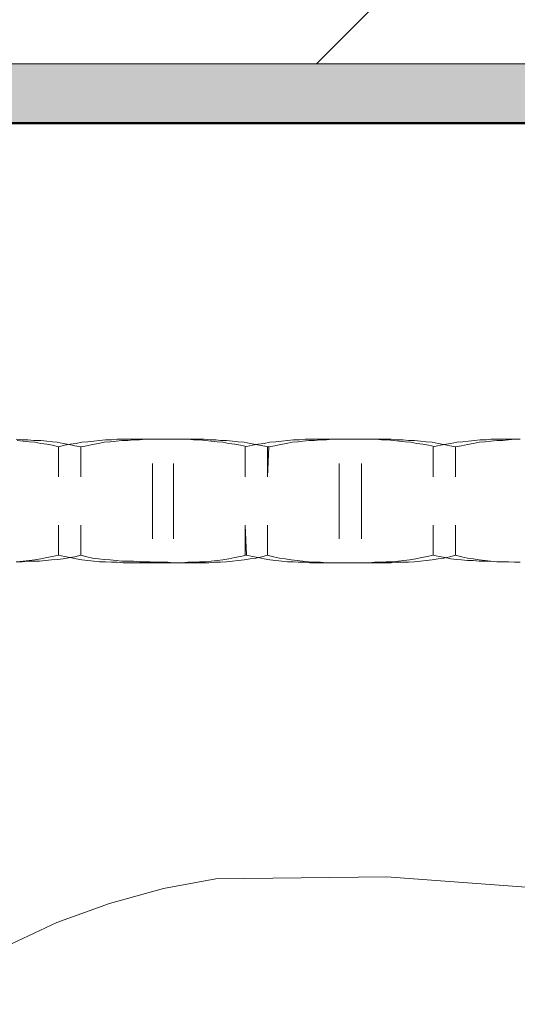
# Model space of a CAD drawing. Header units: millimetres. Extents: x -175722 to -110961, y 52375 to 104640.
# Tile 93 of 146: x -154917 to -154905, y 79753 to 79778. Entities that reach past the tile are written whole.
import ezdxf

# ---------------------------------------------------------------- set-up
doc = ezdxf.new("R2010")
doc.units = ezdxf.units.MM
for name, color, linetype, lineweight in [('A-WALL', 113, 'Continuous', 5), ('A-WALL-PATT', 111, 'Continuous', 50), ('G-IMPT', 8, 'Continuous', 5), ('I-WALL', 2, 'Continuous', 5)]:
    doc.layers.add(name, color=color, linetype=linetype, lineweight=lineweight)

# ---------------------------------------------------------------- blocks, each defined once
blk = doc.blocks.new('MISKA USTĘPOWA NPS - nowy blok1_dwg_MISKA_NP-906809-PARTER')
at = {"layer": 'G-IMPT'}
for p, q in [((2629094.96, 1571342.23), (2629093.48, 1571342.38)), ((2629094.96, 1571342.23), (2629093.48, 1571342.38)), ((2629095.26, 1571341.93), (2629093.77, 1571342.08)), ((2629095.26, 1571341.93), (2629093.77, 1571342.08)), ((2629096.45, 1571342.23), (2629094.96, 1571342.23)), ((2629096.45, 1571342.23), (2629094.96, 1571342.23)), ((2629096.75, 1571341.78), (2629095.26, 1571341.93)), ((2629096.75, 1571341.78), (2629095.26, 1571341.93)), ((2629097.94, 1571342.08), (2629096.45, 1571342.23)), ((2629097.94, 1571342.08), (2629096.45, 1571342.23)), ((2629098.24, 1571341.63), (2629096.75, 1571341.78)), ((2629098.24, 1571341.63), (2629096.75, 1571341.78)), ((2629099.73, 1571342.08), (2629097.94, 1571342.08)), ((2629099.73, 1571342.08), (2629097.94, 1571342.08)), ((2629099.73, 1571341.33), (2629098.24, 1571341.63)), ((2629099.73, 1571341.33), (2629098.24, 1571341.63)), ((2629101.22, 1571341.93), (2629099.73, 1571342.08)), ((2629101.22, 1571341.93), (2629099.73, 1571342.08)), ((2629101.22, 1571341.18), (2629099.73, 1571341.33)), ((2629101.22, 1571341.18), (2629099.73, 1571341.33)), ((2629102.7, 1571341.78), (2629101.22, 1571341.93)), ((2629102.7, 1571341.78), (2629101.22, 1571341.93)), ((2629103.89, 1571341.63), (2629102.7, 1571341.78)), ((2629103.89, 1571341.63), (2629102.7, 1571341.78)), ((2629105.38, 1571341.33), (2629103.89, 1571341.63)), ((2629105.38, 1571341.33), (2629103.89, 1571341.63)), ((2629106.87, 1571341.04), (2629105.38, 1571341.33)), ((2629106.87, 1571341.04), (2629105.38, 1571341.33)), ((2629108.66, 1571341.33), (2629107.17, 1571341.18)), ((2629108.66, 1571341.33), (2629107.17, 1571341.18)), ((2629110.15, 1571341.63), (2629108.66, 1571341.33)), ((2629110.15, 1571341.63), (2629108.66, 1571341.33)), ((2629111.63, 1571341.78), (2629110.15, 1571341.63)), ((2629111.63, 1571341.78), (2629110.15, 1571341.63)), ((2629113.12, 1571341.93), (2629111.63, 1571341.78)), ((2629113.12, 1571341.93), (2629111.63, 1571341.78)), ((2629114.31, 1571341.33), (2629112.82, 1571341.04)), ((2629114.31, 1571341.33), (2629112.82, 1571341.04)), ((2629114.61, 1571342.08), (2629113.12, 1571341.93)), ((2629114.61, 1571342.08), (2629113.12, 1571341.93)), ((2629115.8, 1571341.63), (2629114.31, 1571341.33)), ((2629115.8, 1571341.63), (2629114.31, 1571341.33)), ((2629116.1, 1571342.23), (2629114.61, 1571342.08)), ((2629116.1, 1571342.23), (2629114.61, 1571342.08)), ((2629117.29, 1571341.78), (2629115.8, 1571341.63)), ((2629117.29, 1571341.78), (2629115.8, 1571341.63)), ((2629117.59, 1571342.23), (2629116.1, 1571342.23)), ((2629117.59, 1571342.23), (2629116.1, 1571342.23)), ((2629118.78, 1571341.93), (2629117.29, 1571341.78)), ((2629118.78, 1571341.93), (2629117.29, 1571341.78)), ((2629119.08, 1571342.38), (2629117.59, 1571342.23)), ((2629119.08, 1571342.38), (2629117.59, 1571342.23)), ((2629120.27, 1571342.08), (2629118.78, 1571341.93)), ((2629120.27, 1571342.08), (2629118.78, 1571341.93)), ((2629120.56, 1571342.38), (2629119.08, 1571342.38)), ((2629120.56, 1571342.38), (2629119.08, 1571342.38)), ((2629121.75, 1571342.08), (2629120.27, 1571342.08)), ((2629121.75, 1571342.08), (2629120.27, 1571342.08)), ((2629122.05, 1571342.38), (2629120.56, 1571342.38)), ((2629122.05, 1571342.38), (2629120.56, 1571342.38)), ((2629123.24, 1571342.23), (2629121.75, 1571342.08)), ((2629123.24, 1571342.23), (2629121.75, 1571342.08)), ((2629123.54, 1571342.38), (2629122.05, 1571342.38)), ((2629123.54, 1571342.38), (2629122.05, 1571342.38)), ((2629124.73, 1571342.23), (2629123.24, 1571342.23)), ((2629124.73, 1571342.23), (2629123.24, 1571342.23)), ((2629125.03, 1571342.38), (2629123.54, 1571342.38)), ((2629125.03, 1571342.38), (2629123.54, 1571342.38)), ((2629126.22, 1571342.38), (2629124.73, 1571342.23)), ((2629126.22, 1571342.38), (2629124.73, 1571342.23)), ((2629126.81, 1571342.38), (2629125.03, 1571342.38)), ((2629126.81, 1571342.38), (2629125.03, 1571342.38)), ((2629127.71, 1571342.38), (2629126.22, 1571342.38)), ((2629127.71, 1571342.38), (2629126.22, 1571342.38)), ((2629128.3, 1571342.38), (2629126.81, 1571342.38)), ((2629128.3, 1571342.38), (2629126.81, 1571342.38)), ((2629129.2, 1571342.38), (2629127.71, 1571342.38)), ((2629129.2, 1571342.38), (2629127.71, 1571342.38)), ((2629129.79, 1571342.38), (2629128.3, 1571342.38)), ((2629129.79, 1571342.38), (2629128.3, 1571342.38)), ((2629130.68, 1571342.38), (2629129.2, 1571342.38)), ((2629130.68, 1571342.38), (2629129.2, 1571342.38)), ((2629130.98, 1571342.38), (2629129.79, 1571342.38)), ((2629130.98, 1571342.38), (2629129.79, 1571342.38)), ((2629132.17, 1571342.38), (2629130.68, 1571342.38)), ((2629132.17, 1571342.38), (2629130.68, 1571342.38)), ((2629132.47, 1571342.38), (2629130.98, 1571342.38)), ((2629132.47, 1571342.38), (2629130.98, 1571342.38)), ((2629133.66, 1571342.38), (2629132.17, 1571342.38)), ((2629133.66, 1571342.38), (2629132.17, 1571342.38)), ((2629133.96, 1571342.38), (2629132.47, 1571342.38)), ((2629133.96, 1571342.38), (2629132.47, 1571342.38)), ((2629135.15, 1571342.38), (2629133.66, 1571342.38)), ((2629135.15, 1571342.38), (2629133.66, 1571342.38)), ((2629135.45, 1571342.38), (2629133.96, 1571342.38)), ((2629135.45, 1571342.38), (2629133.96, 1571342.38)), ((2629136.64, 1571342.38), (2629135.15, 1571342.38)), ((2629136.64, 1571342.38), (2629135.15, 1571342.38)), ((2629136.93, 1571342.38), (2629135.45, 1571342.38)), ((2629136.93, 1571342.38), (2629135.45, 1571342.38)), ((2629138.12, 1571342.38), (2629136.64, 1571342.38)), ((2629138.12, 1571342.38), (2629136.64, 1571342.38)), ((2629138.42, 1571342.23), (2629136.93, 1571342.38)), ((2629138.42, 1571342.23), (2629136.93, 1571342.38)), ((2629139.61, 1571342.38), (2629138.12, 1571342.38)), ((2629139.61, 1571342.38), (2629138.12, 1571342.38)), ((2629139.91, 1571342.23), (2629138.42, 1571342.23)), ((2629139.91, 1571342.23), (2629138.42, 1571342.23)), ((2629141.1, 1571342.38), (2629139.61, 1571342.38)), ((2629141.1, 1571342.38), (2629139.61, 1571342.38)), ((2629141.4, 1571342.08), (2629139.91, 1571342.23)), ((2629141.4, 1571342.08), (2629139.91, 1571342.23)), ((2629142.59, 1571342.23), (2629141.1, 1571342.38)), ((2629142.59, 1571342.23), (2629141.1, 1571342.38)), ((2629142.89, 1571341.93), (2629141.4, 1571342.08)), ((2629142.89, 1571341.93), (2629141.4, 1571342.08)), ((2629144.08, 1571342.23), (2629142.59, 1571342.23)), ((2629144.08, 1571342.23), (2629142.59, 1571342.23)), ((2629144.38, 1571341.78), (2629142.89, 1571341.93)), ((2629144.38, 1571341.78), (2629142.89, 1571341.93)), ((2629145.27, 1571342.08), (2629144.08, 1571342.23)), ((2629145.27, 1571342.08), (2629144.08, 1571342.23)), ((2629145.86, 1571341.63), (2629144.38, 1571341.78)), ((2629145.86, 1571341.63), (2629144.38, 1571341.78)), ((2629146.76, 1571342.08), (2629145.27, 1571342.08)), ((2629146.76, 1571342.08), (2629145.27, 1571342.08)), ((2629147.35, 1571341.33), (2629145.86, 1571341.63)), ((2629147.35, 1571341.33), (2629145.86, 1571341.63)), ((2629148.25, 1571341.93), (2629146.76, 1571342.08)), ((2629148.25, 1571341.93), (2629146.76, 1571342.08)), ((2629148.84, 1571341.18), (2629147.35, 1571341.33)), ((2629148.84, 1571341.18), (2629147.35, 1571341.33)), ((2629149.73, 1571341.78), (2629148.25, 1571341.93)), ((2629149.73, 1571341.78), (2629148.25, 1571341.93)), ((2629151.22, 1571341.63), (2629149.73, 1571341.78)), ((2629151.22, 1571341.63), (2629149.73, 1571341.78)), ((2629152.71, 1571341.33), (2629151.22, 1571341.63)), ((2629152.71, 1571341.33), (2629151.22, 1571341.63)), ((2629154.2, 1571341.04), (2629152.71, 1571341.33)), ((2629154.2, 1571341.04), (2629152.71, 1571341.33)), ((2629156.28, 1571341.33), (2629154.79, 1571341.18)), ((2629156.28, 1571341.33), (2629154.79, 1571341.18)), ((2629157.77, 1571341.63), (2629156.28, 1571341.33)), ((2629157.77, 1571341.63), (2629156.28, 1571341.33)), ((2629159.26, 1571341.78), (2629157.77, 1571341.63)), ((2629159.26, 1571341.78), (2629157.77, 1571341.63)), ((2629160.75, 1571341.93), (2629159.26, 1571341.78)), ((2629160.75, 1571341.93), (2629159.26, 1571341.78)), ((2629161.94, 1571341.33), (2629160.45, 1571341.04)), ((2629161.94, 1571341.33), (2629160.45, 1571341.04)), ((2629162.24, 1571342.08), (2629160.75, 1571341.93)), ((2629162.24, 1571342.08), (2629160.75, 1571341.93)), ((2629163.43, 1571341.63), (2629161.94, 1571341.33)), ((2629163.43, 1571341.63), (2629161.94, 1571341.33)), ((2629163.72, 1571342.23), (2629162.24, 1571342.08)), ((2629163.72, 1571342.23), (2629162.24, 1571342.08)), ((2629164.91, 1571341.78), (2629163.43, 1571341.63)), ((2629164.91, 1571341.78), (2629163.43, 1571341.63)), ((2629165.21, 1571342.23), (2629163.72, 1571342.23)), ((2629165.21, 1571342.23), (2629163.72, 1571342.23)), ((2629166.1, 1571341.93), (2629164.91, 1571341.78)), ((2629166.1, 1571341.93), (2629164.91, 1571341.78)), ((2629166.7, 1571342.38), (2629165.21, 1571342.23)), ((2629166.7, 1571342.38), (2629165.21, 1571342.23)), ((2629167.59, 1571342.08), (2629166.1, 1571341.93)), ((2629167.59, 1571342.08), (2629166.1, 1571341.93)), ((2629168.19, 1571342.38), (2629166.7, 1571342.38)), ((2629168.19, 1571342.38), (2629166.7, 1571342.38)), ((2629169.08, 1571342.08), (2629167.59, 1571342.08)), ((2629169.08, 1571342.08), (2629167.59, 1571342.08)), ((2629169.68, 1571342.38), (2629168.19, 1571342.38)), ((2629169.68, 1571342.38), (2629168.19, 1571342.38)), ((2629170.57, 1571342.23), (2629169.08, 1571342.08)), ((2629170.57, 1571342.23), (2629169.08, 1571342.08)), ((2629171.16, 1571342.38), (2629169.68, 1571342.38)), ((2629171.16, 1571342.38), (2629169.68, 1571342.38)), ((2629172.06, 1571342.23), (2629170.57, 1571342.23)), ((2629172.06, 1571342.23), (2629170.57, 1571342.23)), ((2629172.65, 1571342.38), (2629171.16, 1571342.38)), ((2629172.65, 1571342.38), (2629171.16, 1571342.38)), ((2629173.55, 1571342.38), (2629172.06, 1571342.23)), ((2629173.55, 1571342.38), (2629172.06, 1571342.23)), ((2629174.14, 1571342.38), (2629172.65, 1571342.38)), ((2629174.14, 1571342.38), (2629172.65, 1571342.38)), ((2629175.03, 1571342.38), (2629173.55, 1571342.38)), ((2629175.03, 1571342.38), (2629173.55, 1571342.38)), ((2629175.63, 1571342.38), (2629174.14, 1571342.38)), ((2629175.63, 1571342.38), (2629174.14, 1571342.38)), ((2629176.52, 1571342.38), (2629175.03, 1571342.38)), ((2629176.52, 1571342.38), (2629175.03, 1571342.38)), ((2629177.12, 1571342.38), (2629175.63, 1571342.38)), ((2629177.12, 1571342.38), (2629175.63, 1571342.38)), ((2629178.01, 1571342.38), (2629176.52, 1571342.38)), ((2629178.01, 1571342.38), (2629176.52, 1571342.38)), ((2629178.61, 1571342.38), (2629177.12, 1571342.38)), ((2629178.61, 1571342.38), (2629177.12, 1571342.38)), ((2629179.5, 1571342.38), (2629178.01, 1571342.38)), ((2629179.5, 1571342.38), (2629178.01, 1571342.38)), ((2629180.09, 1571342.38), (2629178.61, 1571342.38)), ((2629180.09, 1571342.38), (2629178.61, 1571342.38)), ((2629180.99, 1571342.38), (2629179.5, 1571342.38)), ((2629180.99, 1571342.38), (2629179.5, 1571342.38)), ((2629181.58, 1571342.38), (2629180.09, 1571342.38)), ((2629181.58, 1571342.38), (2629180.09, 1571342.38)), ((2629182.48, 1571342.38), (2629180.99, 1571342.38)), ((2629182.48, 1571342.38), (2629180.99, 1571342.38)), ((2629183.07, 1571342.38), (2629181.58, 1571342.38)), ((2629183.07, 1571342.38), (2629181.58, 1571342.38)), ((2629183.96, 1571342.38), (2629182.48, 1571342.38)), ((2629183.96, 1571342.38), (2629182.48, 1571342.38)), ((2629184.56, 1571342.38), (2629183.07, 1571342.38)), ((2629184.56, 1571342.38), (2629183.07, 1571342.38)), ((2629185.45, 1571342.38), (2629183.96, 1571342.38)), ((2629185.45, 1571342.38), (2629183.96, 1571342.38)), ((2629186.05, 1571342.23), (2629184.56, 1571342.38)), ((2629186.05, 1571342.23), (2629184.56, 1571342.38)), ((2629186.94, 1571342.38), (2629185.45, 1571342.38)), ((2629186.94, 1571342.38), (2629185.45, 1571342.38)), ((2629187.54, 1571342.23), (2629186.05, 1571342.23)), ((2629187.54, 1571342.23), (2629186.05, 1571342.23)), ((2629188.43, 1571342.38), (2629186.94, 1571342.38)), ((2629188.43, 1571342.38), (2629186.94, 1571342.38)), ((2629189.02, 1571342.08), (2629187.54, 1571342.23)), ((2629189.02, 1571342.08), (2629187.54, 1571342.23)), ((2629189.92, 1571342.23), (2629188.43, 1571342.38)), ((2629189.92, 1571342.23), (2629188.43, 1571342.38)), ((2629190.51, 1571341.93), (2629189.02, 1571342.08)), ((2629190.51, 1571341.93), (2629189.02, 1571342.08)), ((2629191.41, 1571342.23), (2629189.92, 1571342.23)), ((2629191.41, 1571342.23), (2629189.92, 1571342.23)), ((2629192, 1571341.78), (2629190.51, 1571341.93)), ((2629192, 1571341.78), (2629190.51, 1571341.93)), ((2629192.89, 1571342.08), (2629191.41, 1571342.23)), ((2629192.89, 1571342.08), (2629191.41, 1571342.23)), ((2629193.49, 1571341.63), (2629192, 1571341.78)), ((2629193.49, 1571341.63), (2629192, 1571341.78)), ((2629194.38, 1571342.08), (2629192.89, 1571342.08)), ((2629194.38, 1571342.08), (2629192.89, 1571342.08)), ((2629194.98, 1571341.33), (2629193.49, 1571341.63)), ((2629194.98, 1571341.33), (2629193.49, 1571341.63)), ((2629195.87, 1571341.93), (2629194.38, 1571342.08)), ((2629195.87, 1571341.93), (2629194.38, 1571342.08)), ((2629196.47, 1571341.18), (2629194.98, 1571341.33)), ((2629196.47, 1571341.18), (2629194.98, 1571341.33)), ((2629197.36, 1571341.78), (2629195.87, 1571341.93)), ((2629197.36, 1571341.78), (2629195.87, 1571341.93)), ((2629198.85, 1571341.63), (2629197.36, 1571341.78)), ((2629198.85, 1571341.63), (2629197.36, 1571341.78)), ((2629200.34, 1571341.33), (2629198.85, 1571341.63)), ((2629200.34, 1571341.33), (2629198.85, 1571341.63)), ((2629201.82, 1571341.04), (2629200.34, 1571341.33)), ((2629201.82, 1571341.04), (2629200.34, 1571341.33)), ((2629203.61, 1571341.33), (2629202.42, 1571341.18)), ((2629203.61, 1571341.33), (2629202.42, 1571341.18)), ((2629205.1, 1571341.63), (2629203.61, 1571341.33)), ((2629205.1, 1571341.63), (2629203.61, 1571341.33)), ((2629206.59, 1571341.78), (2629205.1, 1571341.63)), ((2629206.59, 1571341.78), (2629205.1, 1571341.63)), ((2629208.07, 1571341.93), (2629206.59, 1571341.78)), ((2629208.07, 1571341.93), (2629206.59, 1571341.78)), ((2629209.26, 1571341.33), (2629207.78, 1571341.04)), ((2629209.26, 1571341.33), (2629207.78, 1571341.04)), ((2629209.56, 1571342.08), (2629208.07, 1571341.93)), ((2629209.56, 1571342.08), (2629208.07, 1571341.93)), ((2629210.75, 1571341.63), (2629209.26, 1571341.33)), ((2629210.75, 1571341.63), (2629209.26, 1571341.33)), ((2629211.05, 1571342.23), (2629209.56, 1571342.08)), ((2629211.05, 1571342.23), (2629209.56, 1571342.08)), ((2629212.24, 1571341.78), (2629210.75, 1571341.63)), ((2629212.24, 1571341.78), (2629210.75, 1571341.63)), ((2629212.54, 1571342.23), (2629211.05, 1571342.23)), ((2629212.54, 1571342.23), (2629211.05, 1571342.23)), ((2629213.73, 1571341.93), (2629212.24, 1571341.78)), ((2629213.73, 1571341.93), (2629212.24, 1571341.78)), ((2629213.73, 1571342.38), (2629212.54, 1571342.23)), ((2629213.73, 1571342.38), (2629212.54, 1571342.23)), ((2629215.22, 1571342.38), (2629213.73, 1571342.38)), ((2629215.22, 1571342.38), (2629213.73, 1571342.38)), ((2629215.22, 1571342.08), (2629213.73, 1571341.93)), ((2629215.22, 1571342.08), (2629213.73, 1571341.93)), ((2629216.71, 1571342.38), (2629215.22, 1571342.38)), ((2629216.71, 1571342.38), (2629215.22, 1571342.38)), ((2629216.71, 1571342.08), (2629215.22, 1571342.08)), ((2629216.71, 1571342.08), (2629215.22, 1571342.08)), ((2629218.19, 1571342.38), (2629216.71, 1571342.38)), ((2629218.19, 1571342.38), (2629216.71, 1571342.38)), ((2629218.19, 1571342.23), (2629216.71, 1571342.08)), ((2629218.19, 1571342.23), (2629216.71, 1571342.08)), ((2629219.68, 1571342.38), (2629218.19, 1571342.38)), ((2629219.68, 1571342.38), (2629218.19, 1571342.23)), ((2629219.68, 1571342.38), (2629218.19, 1571342.38)), ((2629219.68, 1571342.38), (2629218.19, 1571342.23)), ((2629221.17, 1571342.38), (2629219.68, 1571342.38)), ((2629221.17, 1571342.38), (2629219.68, 1571342.38)), ((2629102.7, 1571340.89), (2629101.22, 1571341.18)), ((2629102.7, 1571340.89), (2629101.22, 1571341.18)), ((2629104.19, 1571340.44), (2629102.7, 1571340.89)), ((2629104.19, 1571340.44), (2629102.7, 1571340.89)), ((2629105.68, 1571340.89), (2629104.19, 1571340.44)), ((2629105.68, 1571340.89), (2629104.19, 1571340.44)), ((2629104.19, 1571340.44), (2629104.19, 1571332.85)), ((2629104.19, 1571340.44), (2629104.19, 1571332.85)), ((2629107.17, 1571341.18), (2629105.68, 1571340.89)), ((2629107.17, 1571341.18), (2629105.68, 1571340.89)), ((2629108.36, 1571340.74), (2629106.87, 1571341.04)), ((2629108.36, 1571340.74), (2629106.87, 1571341.04)), ((2629109.85, 1571340.44), (2629108.36, 1571340.74)), ((2629109.85, 1571340.44), (2629108.36, 1571340.74)), ((2629111.34, 1571340.74), (2629109.85, 1571340.44)), ((2629111.34, 1571340.74), (2629109.85, 1571340.44)), ((2629109.85, 1571340.44), (2629109.85, 1571332.85)), ((2629109.85, 1571340.44), (2629109.85, 1571332.85)), ((2629112.82, 1571341.04), (2629111.34, 1571340.74)), ((2629112.82, 1571341.04), (2629111.34, 1571340.74)), ((2629150.33, 1571340.89), (2629148.84, 1571341.18)), ((2629150.33, 1571340.89), (2629148.84, 1571341.18)), ((2629151.82, 1571340.59), (2629150.33, 1571340.89)), ((2629151.82, 1571340.59), (2629150.33, 1571340.89)), ((2629151.52, 1571332.85), (2629151.52, 1571340.44)), ((2629151.52, 1571340.44), (2629151.52, 1571332.85)), ((2629153.31, 1571340.89), (2629151.82, 1571340.59)), ((2629153.31, 1571340.89), (2629151.82, 1571340.59)), ((2629154.79, 1571341.18), (2629153.31, 1571340.89)), ((2629154.79, 1571341.18), (2629153.31, 1571340.89)), ((2629155.98, 1571340.74), (2629154.2, 1571341.04)), ((2629155.98, 1571340.74), (2629154.2, 1571341.04)), ((2629157.47, 1571340.44), (2629155.98, 1571340.74)), ((2629157.47, 1571340.44), (2629155.98, 1571340.74)), ((2629157.47, 1571340.44), (2629157.17, 1571332.85)), ((2629157.47, 1571340.44), (2629157.17, 1571340.44)), ((2629157.17, 1571340.44), (2629157.17, 1571332.85)), ((2629157.17, 1571332.85), (2629157.17, 1571340.44)), ((2629158.96, 1571340.74), (2629157.47, 1571340.44)), ((2629158.96, 1571340.74), (2629157.47, 1571340.44)), ((2629160.45, 1571341.04), (2629158.96, 1571340.74)), ((2629160.45, 1571341.04), (2629158.96, 1571340.74)), ((2629197.95, 1571340.89), (2629196.47, 1571341.18)), ((2629197.95, 1571340.89), (2629196.47, 1571341.18)), ((2629199.44, 1571340.59), (2629197.95, 1571340.89)), ((2629199.44, 1571340.59), (2629197.95, 1571340.89)), ((2629199.14, 1571332.85), (2629199.14, 1571340.44)), ((2629199.14, 1571340.44), (2629199.14, 1571332.85)), ((2629200.93, 1571340.89), (2629199.44, 1571340.59)), ((2629200.93, 1571340.89), (2629199.44, 1571340.59)), ((2629202.42, 1571341.18), (2629200.93, 1571340.89)), ((2629202.42, 1571341.18), (2629200.93, 1571340.89)), ((2629203.31, 1571340.74), (2629201.82, 1571341.04)), ((2629203.31, 1571340.74), (2629201.82, 1571341.04)), ((2629204.8, 1571340.44), (2629203.31, 1571340.74)), ((2629204.8, 1571340.44), (2629203.31, 1571340.74)), ((2629206.29, 1571340.74), (2629204.8, 1571340.44)), ((2629206.29, 1571340.74), (2629204.8, 1571340.44)), ((2629204.8, 1571340.44), (2629204.8, 1571332.85)), ((2629204.8, 1571340.44), (2629204.8, 1571332.85)), ((2629207.78, 1571341.04), (2629206.29, 1571340.74)), ((2629207.78, 1571341.04), (2629206.29, 1571340.74)), ((2629128, 1571317.22), (2629128, 1571336.27)), ((2629128, 1571336.27), (2629128, 1571317.22)), ((2629133.36, 1571317.22), (2629133.36, 1571336.27)), ((2629133.36, 1571336.27), (2629133.36, 1571317.22)), ((2629175.33, 1571317.22), (2629175.33, 1571336.27)), ((2629175.33, 1571336.27), (2629175.33, 1571317.22)), ((2629180.99, 1571317.22), (2629180.99, 1571336.27)), ((2629180.99, 1571336.27), (2629180.99, 1571317.22)), ((2629104.19, 1571313.06), (2629104.19, 1571320.65)), ((2629104.19, 1571320.65), (2629104.19, 1571313.06)), ((2629109.85, 1571313.06), (2629109.85, 1571320.65)), ((2629109.85, 1571320.65), (2629109.85, 1571313.06)), ((2629151.82, 1571313.06), (2629151.52, 1571320.65)), ((2629151.52, 1571320.65), (2629151.52, 1571313.06)), ((2629151.82, 1571313.06), (2629151.52, 1571320.65)), ((2629157.17, 1571313.06), (2629157.17, 1571320.65)), ((2629157.17, 1571320.65), (2629157.17, 1571313.06)), ((2629199.14, 1571313.06), (2629199.14, 1571320.65)), ((2629199.14, 1571320.65), (2629199.14, 1571313.06)), ((2629204.8, 1571313.06), (2629204.8, 1571320.65)), ((2629204.8, 1571320.65), (2629204.8, 1571313.06)), ((2629094.96, 1571311.42), (2629093.48, 1571311.42)), ((2629094.96, 1571311.42), (2629093.48, 1571311.42)), ((2629095.26, 1571311.57), (2629093.77, 1571311.42)), ((2629095.26, 1571311.57), (2629093.77, 1571311.42)), ((2629096.45, 1571311.57), (2629094.96, 1571311.42)), ((2629096.45, 1571311.57), (2629094.96, 1571311.42)), ((2629096.75, 1571311.72), (2629095.26, 1571311.57)), ((2629096.75, 1571311.72), (2629095.26, 1571311.57)), ((2629097.94, 1571311.57), (2629096.45, 1571311.57)), ((2629097.94, 1571311.57), (2629096.45, 1571311.57)), ((2629098.24, 1571311.87), (2629096.75, 1571311.72)), ((2629098.24, 1571311.87), (2629096.75, 1571311.72)), ((2629099.43, 1571311.57), (2629097.94, 1571311.57)), ((2629099.43, 1571311.57), (2629097.94, 1571311.57)), ((2629099.73, 1571312.16), (2629098.24, 1571311.87)), ((2629099.73, 1571312.16), (2629098.24, 1571311.87)), ((2629100.92, 1571311.72), (2629099.43, 1571311.57)), ((2629100.92, 1571311.72), (2629099.43, 1571311.57)), ((2629101.22, 1571312.46), (2629099.73, 1571312.16)), ((2629101.22, 1571312.46), (2629099.73, 1571312.16)), ((2629102.41, 1571311.87), (2629100.92, 1571311.72)), ((2629102.41, 1571311.87), (2629100.92, 1571311.72)), ((2629102.7, 1571312.76), (2629101.22, 1571312.46)), ((2629102.7, 1571312.76), (2629101.22, 1571312.46)), ((2629103.89, 1571312.01), (2629102.41, 1571311.87)), ((2629103.89, 1571312.01), (2629102.41, 1571311.87)), ((2629104.19, 1571313.06), (2629102.7, 1571312.76)), ((2629104.19, 1571313.06), (2629102.7, 1571312.76)), ((2629105.38, 1571312.16), (2629103.89, 1571312.01)), ((2629105.38, 1571312.16), (2629103.89, 1571312.01)), ((2629105.68, 1571312.76), (2629104.19, 1571313.06)), ((2629105.68, 1571312.76), (2629104.19, 1571313.06)), ((2629107.17, 1571312.46), (2629105.38, 1571312.16)), ((2629107.17, 1571312.46), (2629105.38, 1571312.16)), ((2629107.17, 1571312.46), (2629105.68, 1571312.76)), ((2629107.17, 1571312.46), (2629105.68, 1571312.76)), ((2629107.17, 1571312.46), (2629108.36, 1571312.61)), ((2629107.17, 1571312.46), (2629108.36, 1571312.61)), ((2629108.66, 1571312.16), (2629107.17, 1571312.46)), ((2629108.66, 1571312.16), (2629107.17, 1571312.46)), ((2629109.85, 1571313.06), (2629108.36, 1571312.61)), ((2629109.85, 1571313.06), (2629108.36, 1571312.61)), ((2629110.15, 1571311.87), (2629108.66, 1571312.16)), ((2629110.15, 1571311.87), (2629108.66, 1571312.16)), ((2629111.34, 1571312.61), (2629109.85, 1571313.06)), ((2629111.34, 1571312.61), (2629109.85, 1571313.06)), ((2629111.63, 1571311.72), (2629110.15, 1571311.87)), ((2629111.63, 1571311.72), (2629110.15, 1571311.87)), ((2629112.82, 1571312.31), (2629111.34, 1571312.61)), ((2629112.82, 1571312.31), (2629111.34, 1571312.61)), ((2629113.12, 1571311.57), (2629111.63, 1571311.72)), ((2629113.12, 1571311.57), (2629111.63, 1571311.72)), ((2629114.31, 1571312.16), (2629112.82, 1571312.31)), ((2629114.31, 1571312.16), (2629112.82, 1571312.31)), ((2629114.61, 1571311.42), (2629113.12, 1571311.57)), ((2629114.61, 1571311.42), (2629113.12, 1571311.57)), ((2629115.8, 1571312.01), (2629114.31, 1571312.16)), ((2629115.8, 1571312.01), (2629114.31, 1571312.16)), ((2629116.1, 1571311.42), (2629114.61, 1571311.42)), ((2629116.1, 1571311.42), (2629114.61, 1571311.42)), ((2629117.29, 1571311.87), (2629115.8, 1571312.01)), ((2629117.29, 1571311.87), (2629115.8, 1571312.01)), ((2629117.59, 1571311.27), (2629116.1, 1571311.42)), ((2629117.59, 1571311.27), (2629116.1, 1571311.42)), ((2629118.78, 1571311.72), (2629117.29, 1571311.87)), ((2629118.78, 1571311.72), (2629117.29, 1571311.87)), ((2629120.27, 1571311.57), (2629118.78, 1571311.72)), ((2629120.27, 1571311.57), (2629118.78, 1571311.72)), ((2629121.75, 1571311.57), (2629120.27, 1571311.57)), ((2629121.75, 1571311.57), (2629120.27, 1571311.57)), ((2629123.24, 1571311.57), (2629121.75, 1571311.57)), ((2629123.24, 1571311.57), (2629121.75, 1571311.57)), ((2629124.73, 1571311.42), (2629123.24, 1571311.57)), ((2629124.73, 1571311.42), (2629123.24, 1571311.57)), ((2629126.22, 1571311.42), (2629124.73, 1571311.42)), ((2629126.22, 1571311.42), (2629124.73, 1571311.42)), ((2629127.41, 1571311.42), (2629126.22, 1571311.42)), ((2629127.41, 1571311.42), (2629126.22, 1571311.42)), ((2629128.9, 1571311.27), (2629127.41, 1571311.42)), ((2629128.9, 1571311.27), (2629127.41, 1571311.42)), ((2629139.91, 1571311.42), (2629138.42, 1571311.27)), ((2629139.91, 1571311.42), (2629138.42, 1571311.27)), ((2629141.4, 1571311.42), (2629139.91, 1571311.42)), ((2629141.4, 1571311.42), (2629139.91, 1571311.42)), ((2629142.89, 1571311.57), (2629141.4, 1571311.42)), ((2629142.89, 1571311.57), (2629141.4, 1571311.42)), ((2629144.38, 1571311.72), (2629142.89, 1571311.57)), ((2629144.38, 1571311.72), (2629142.89, 1571311.57)), ((2629145.86, 1571311.87), (2629144.38, 1571311.72)), ((2629145.86, 1571311.87), (2629144.38, 1571311.72)), ((2629146.76, 1571311.42), (2629145.27, 1571311.27)), ((2629146.76, 1571311.42), (2629145.27, 1571311.27)), ((2629147.35, 1571312.16), (2629145.86, 1571311.87)), ((2629147.35, 1571312.16), (2629145.86, 1571311.87)), ((2629148.25, 1571311.57), (2629146.76, 1571311.42)), ((2629148.25, 1571311.57), (2629146.76, 1571311.42)), ((2629148.84, 1571312.46), (2629147.35, 1571312.16)), ((2629148.84, 1571312.46), (2629147.35, 1571312.16)), ((2629149.73, 1571311.72), (2629148.25, 1571311.57)), ((2629149.73, 1571311.72), (2629148.25, 1571311.57)), ((2629150.33, 1571312.76), (2629148.84, 1571312.46)), ((2629150.33, 1571312.76), (2629148.84, 1571312.46)), ((2629151.22, 1571311.87), (2629149.73, 1571311.72)), ((2629151.22, 1571311.87), (2629149.73, 1571311.72)), ((2629151.82, 1571313.06), (2629150.33, 1571312.76)), ((2629151.82, 1571313.06), (2629150.33, 1571312.76)), ((2629152.71, 1571312.16), (2629151.22, 1571311.87)), ((2629152.71, 1571312.16), (2629151.22, 1571311.87)), ((2629151.82, 1571313.06), (2629151.52, 1571313.06)), ((2629153.31, 1571312.76), (2629151.82, 1571313.06)), ((2629153.31, 1571312.76), (2629151.82, 1571313.06)), ((2629154.2, 1571312.31), (2629152.71, 1571312.16)), ((2629154.2, 1571312.31), (2629152.71, 1571312.16)), ((2629154.79, 1571312.46), (2629153.31, 1571312.76)), ((2629154.79, 1571312.46), (2629153.31, 1571312.76)), ((2629155.69, 1571312.61), (2629154.2, 1571312.31)), ((2629155.69, 1571312.61), (2629154.2, 1571312.31)), ((2629156.28, 1571312.16), (2629154.79, 1571312.46)), ((2629156.28, 1571312.16), (2629154.79, 1571312.46)), ((2629157.17, 1571313.06), (2629155.69, 1571312.61)), ((2629157.17, 1571313.06), (2629155.69, 1571312.61)), ((2629157.77, 1571311.87), (2629156.28, 1571312.16)), ((2629157.77, 1571311.87), (2629156.28, 1571312.16)), ((2629158.66, 1571312.61), (2629157.17, 1571313.06)), ((2629158.66, 1571312.61), (2629157.17, 1571313.06)), ((2629159.26, 1571311.72), (2629157.77, 1571311.87)), ((2629159.26, 1571311.72), (2629157.77, 1571311.87)), ((2629160.15, 1571312.31), (2629158.66, 1571312.61)), ((2629160.15, 1571312.31), (2629158.66, 1571312.61)), ((2629160.75, 1571311.57), (2629159.26, 1571311.72)), ((2629160.75, 1571311.57), (2629159.26, 1571311.72)), ((2629161.64, 1571312.16), (2629160.15, 1571312.31)), ((2629161.64, 1571312.16), (2629160.15, 1571312.31)), ((2629162.24, 1571311.42), (2629160.75, 1571311.57)), ((2629162.24, 1571311.42), (2629160.75, 1571311.57)), ((2629163.13, 1571311.87), (2629161.64, 1571312.16)), ((2629163.13, 1571311.87), (2629161.64, 1571312.16)), ((2629163.72, 1571311.42), (2629162.24, 1571311.42)), ((2629163.72, 1571311.42), (2629162.24, 1571311.42)), ((2629164.62, 1571311.72), (2629163.13, 1571311.87)), ((2629164.62, 1571311.72), (2629163.13, 1571311.87)), ((2629164.91, 1571311.27), (2629163.72, 1571311.42)), ((2629164.91, 1571311.27), (2629163.72, 1571311.42)), ((2629166.1, 1571311.57), (2629164.62, 1571311.72)), ((2629166.1, 1571311.57), (2629164.62, 1571311.72)), ((2629167.59, 1571311.42), (2629166.1, 1571311.57)), ((2629167.59, 1571311.42), (2629166.1, 1571311.57)), ((2629169.08, 1571311.27), (2629167.59, 1571311.42)), ((2629169.08, 1571311.27), (2629167.59, 1571311.42)), ((2629187.24, 1571311.42), (2629185.75, 1571311.27)), ((2629187.24, 1571311.42), (2629185.75, 1571311.27)), ((2629188.73, 1571311.42), (2629187.24, 1571311.42)), ((2629188.73, 1571311.42), (2629187.24, 1571311.42)), ((2629190.21, 1571311.57), (2629188.73, 1571311.42)), ((2629190.21, 1571311.57), (2629188.73, 1571311.42)), ((2629191.7, 1571311.72), (2629190.21, 1571311.57)), ((2629191.7, 1571311.72), (2629190.21, 1571311.57)), ((2629193.19, 1571311.87), (2629191.7, 1571311.72)), ((2629193.19, 1571311.87), (2629191.7, 1571311.72)), ((2629194.38, 1571311.42), (2629192.89, 1571311.27)), ((2629194.38, 1571311.42), (2629192.89, 1571311.27)), ((2629194.68, 1571312.16), (2629193.19, 1571311.87)), ((2629194.68, 1571312.16), (2629193.19, 1571311.87)), ((2629195.87, 1571311.57), (2629194.38, 1571311.42)), ((2629195.87, 1571311.57), (2629194.38, 1571311.42)), ((2629196.17, 1571312.46), (2629194.68, 1571312.16)), ((2629196.17, 1571312.46), (2629194.68, 1571312.16)), ((2629197.36, 1571311.72), (2629195.87, 1571311.57)), ((2629197.36, 1571311.72), (2629195.87, 1571311.57)), ((2629197.66, 1571312.76), (2629196.17, 1571312.46)), ((2629197.66, 1571312.76), (2629196.17, 1571312.46)), ((2629198.85, 1571311.87), (2629197.36, 1571311.72)), ((2629198.85, 1571311.87), (2629197.36, 1571311.72)), ((2629199.14, 1571313.06), (2629197.66, 1571312.76)), ((2629199.14, 1571313.06), (2629197.66, 1571312.76)), ((2629200.34, 1571312.16), (2629198.85, 1571311.87)), ((2629200.34, 1571312.16), (2629198.85, 1571311.87)), ((2629200.63, 1571312.76), (2629199.14, 1571313.06)), ((2629200.63, 1571312.76), (2629199.14, 1571313.06)), ((2629201.82, 1571312.31), (2629200.34, 1571312.16)), ((2629201.82, 1571312.31), (2629200.34, 1571312.16)), ((2629202.12, 1571312.46), (2629200.63, 1571312.76)), ((2629202.12, 1571312.46), (2629200.63, 1571312.76)), ((2629203.31, 1571312.61), (2629201.82, 1571312.31)), ((2629203.31, 1571312.61), (2629201.82, 1571312.31)), ((2629203.61, 1571312.16), (2629202.12, 1571312.46)), ((2629203.61, 1571312.16), (2629202.12, 1571312.46)), ((2629204.8, 1571313.06), (2629203.31, 1571312.61)), ((2629204.8, 1571313.06), (2629203.31, 1571312.61)), ((2629205.1, 1571312.01), (2629203.61, 1571312.16)), ((2629205.1, 1571312.01), (2629203.61, 1571312.16)), ((2629206.29, 1571312.61), (2629204.8, 1571313.06)), ((2629206.29, 1571312.61), (2629204.8, 1571313.06)), ((2629206.29, 1571311.87), (2629205.1, 1571312.01)), ((2629206.29, 1571311.87), (2629205.1, 1571312.01)), ((2629207.78, 1571312.31), (2629206.29, 1571312.61)), ((2629207.78, 1571312.31), (2629206.29, 1571312.61)), ((2629207.78, 1571311.72), (2629206.29, 1571311.87)), ((2629207.78, 1571311.72), (2629206.29, 1571311.87)), ((2629209.26, 1571312.16), (2629207.78, 1571312.31)), ((2629209.26, 1571312.16), (2629207.78, 1571312.31)), ((2629209.26, 1571311.72), (2629207.78, 1571311.72)), ((2629209.26, 1571311.72), (2629207.78, 1571311.72)), ((2629210.75, 1571311.87), (2629209.26, 1571312.16)), ((2629210.75, 1571311.87), (2629209.26, 1571312.16)), ((2629210.75, 1571311.57), (2629209.26, 1571311.72)), ((2629210.75, 1571311.57), (2629209.26, 1571311.72)), ((2629212.24, 1571311.72), (2629210.75, 1571311.87)), ((2629212.24, 1571311.72), (2629210.75, 1571311.87)), ((2629212.24, 1571311.57), (2629210.75, 1571311.57)), ((2629212.24, 1571311.57), (2629210.75, 1571311.57)), ((2629213.73, 1571311.57), (2629212.24, 1571311.72)), ((2629213.73, 1571311.57), (2629212.24, 1571311.72)), ((2629213.73, 1571311.57), (2629212.24, 1571311.57)), ((2629213.73, 1571311.57), (2629212.24, 1571311.57)), ((2629215.22, 1571311.42), (2629213.73, 1571311.57)), ((2629215.22, 1571311.42), (2629213.73, 1571311.57)), ((2629216.71, 1571311.42), (2629215.22, 1571311.42)), ((2629216.71, 1571311.42), (2629215.22, 1571311.42)), ((2629218.19, 1571311.42), (2629216.71, 1571311.42)), ((2629218.19, 1571311.42), (2629216.71, 1571311.42)), ((2629219.68, 1571311.27), (2629218.19, 1571311.42)), ((2629219.68, 1571311.27), (2629218.19, 1571311.42)), ((2629119.08, 1571311.27), (2629117.59, 1571311.27)), ((2629119.08, 1571311.27), (2629117.59, 1571311.27)), ((2629120.56, 1571311.12), (2629119.08, 1571311.27)), ((2629120.56, 1571311.12), (2629119.08, 1571311.27)), ((2629122.05, 1571311.12), (2629120.56, 1571311.12)), ((2629122.05, 1571311.12), (2629120.56, 1571311.12)), ((2629123.54, 1571311.12), (2629122.05, 1571311.12)), ((2629123.54, 1571311.12), (2629122.05, 1571311.12)), ((2629125.03, 1571311.12), (2629123.54, 1571311.12)), ((2629125.03, 1571311.12), (2629123.54, 1571311.12)), ((2629126.52, 1571311.12), (2629125.03, 1571311.12)), ((2629126.52, 1571311.12), (2629125.03, 1571311.12)), ((2629128, 1571311.12), (2629126.52, 1571311.12)), ((2629128, 1571311.12), (2629126.52, 1571311.12)), ((2629129.49, 1571311.12), (2629128, 1571311.12)), ((2629129.49, 1571311.12), (2629128, 1571311.12)), ((2629130.39, 1571311.27), (2629128.9, 1571311.27)), ((2629130.39, 1571311.27), (2629128.9, 1571311.27)), ((2629130.98, 1571311.12), (2629129.49, 1571311.12)), ((2629130.98, 1571311.12), (2629129.49, 1571311.12)), ((2629131.87, 1571311.27), (2629130.39, 1571311.27)), ((2629131.87, 1571311.27), (2629130.39, 1571311.27)), ((2629132.47, 1571311.12), (2629130.98, 1571311.12)), ((2629132.47, 1571311.12), (2629130.98, 1571311.12)), ((2629133.36, 1571311.12), (2629131.87, 1571311.27)), ((2629133.36, 1571311.12), (2629131.87, 1571311.27)), ((2629133.96, 1571311.12), (2629132.47, 1571311.12)), ((2629133.96, 1571311.12), (2629132.47, 1571311.12)), ((2629134.85, 1571311.12), (2629133.36, 1571311.12)), ((2629134.85, 1571311.12), (2629133.36, 1571311.12)), ((2629135.45, 1571311.12), (2629133.96, 1571311.12)), ((2629135.45, 1571311.12), (2629133.96, 1571311.12)), ((2629136.34, 1571311.12), (2629134.85, 1571311.12)), ((2629136.34, 1571311.12), (2629134.85, 1571311.12)), ((2629136.93, 1571311.27), (2629135.45, 1571311.12)), ((2629136.93, 1571311.27), (2629135.45, 1571311.12)), ((2629137.83, 1571311.12), (2629136.34, 1571311.12)), ((2629137.83, 1571311.12), (2629136.34, 1571311.12)), ((2629138.42, 1571311.27), (2629136.93, 1571311.27)), ((2629138.42, 1571311.27), (2629136.93, 1571311.27)), ((2629139.32, 1571311.12), (2629137.83, 1571311.12)), ((2629139.32, 1571311.12), (2629137.83, 1571311.12)), ((2629140.8, 1571311.12), (2629139.32, 1571311.12)), ((2629140.8, 1571311.12), (2629139.32, 1571311.12)), ((2629142.29, 1571311.12), (2629140.8, 1571311.12)), ((2629142.29, 1571311.12), (2629140.8, 1571311.12)), ((2629143.78, 1571311.27), (2629142.29, 1571311.12)), ((2629143.78, 1571311.27), (2629142.29, 1571311.12)), ((2629145.27, 1571311.27), (2629143.78, 1571311.27)), ((2629145.27, 1571311.27), (2629143.78, 1571311.27)), ((2629166.4, 1571311.27), (2629164.91, 1571311.27)), ((2629166.4, 1571311.27), (2629164.91, 1571311.27)), ((2629167.89, 1571311.12), (2629166.4, 1571311.27)), ((2629167.89, 1571311.12), (2629166.4, 1571311.27)), ((2629169.38, 1571311.12), (2629167.89, 1571311.12)), ((2629169.38, 1571311.12), (2629167.89, 1571311.12)), ((2629170.57, 1571311.27), (2629169.08, 1571311.27)), ((2629170.57, 1571311.27), (2629169.08, 1571311.27)), ((2629170.87, 1571311.12), (2629169.38, 1571311.12)), ((2629170.87, 1571311.12), (2629169.38, 1571311.12)), ((2629172.06, 1571311.12), (2629170.57, 1571311.27)), ((2629172.06, 1571311.12), (2629170.57, 1571311.27)), ((2629172.36, 1571311.12), (2629170.87, 1571311.12)), ((2629172.36, 1571311.12), (2629170.87, 1571311.12)), ((2629173.55, 1571311.12), (2629172.06, 1571311.12)), ((2629173.55, 1571311.12), (2629172.06, 1571311.12)), ((2629173.84, 1571311.12), (2629172.36, 1571311.12)), ((2629173.84, 1571311.12), (2629172.36, 1571311.12)), ((2629175.03, 1571311.12), (2629173.55, 1571311.12)), ((2629175.03, 1571311.12), (2629173.55, 1571311.12)), ((2629175.33, 1571311.12), (2629173.84, 1571311.12)), ((2629175.33, 1571311.12), (2629173.84, 1571311.12)), ((2629176.52, 1571311.12), (2629175.03, 1571311.12)), ((2629176.52, 1571311.12), (2629175.03, 1571311.12)), ((2629176.82, 1571311.12), (2629175.33, 1571311.12)), ((2629176.82, 1571311.12), (2629175.33, 1571311.12)), ((2629178.01, 1571311.12), (2629176.52, 1571311.12)), ((2629178.01, 1571311.12), (2629176.52, 1571311.12)), ((2629178.31, 1571311.12), (2629176.82, 1571311.12)), ((2629178.31, 1571311.12), (2629176.82, 1571311.12)), ((2629179.5, 1571311.12), (2629178.01, 1571311.12)), ((2629179.5, 1571311.12), (2629178.01, 1571311.12)), ((2629179.8, 1571311.12), (2629178.31, 1571311.12)), ((2629179.8, 1571311.12), (2629178.31, 1571311.12)), ((2629180.99, 1571311.12), (2629179.5, 1571311.12)), ((2629180.99, 1571311.12), (2629179.5, 1571311.12)), ((2629181.29, 1571311.12), (2629179.8, 1571311.12)), ((2629181.29, 1571311.12), (2629179.8, 1571311.12)), ((2629182.48, 1571311.12), (2629180.99, 1571311.12)), ((2629182.48, 1571311.12), (2629180.99, 1571311.12)), ((2629182.77, 1571311.12), (2629181.29, 1571311.12)), ((2629182.77, 1571311.12), (2629181.29, 1571311.12)), ((2629183.96, 1571311.12), (2629182.48, 1571311.12)), ((2629183.96, 1571311.12), (2629182.48, 1571311.12)), ((2629184.26, 1571311.27), (2629182.77, 1571311.12)), ((2629184.26, 1571311.27), (2629182.77, 1571311.12)), ((2629185.45, 1571311.12), (2629183.96, 1571311.12)), ((2629185.45, 1571311.12), (2629183.96, 1571311.12)), ((2629185.75, 1571311.27), (2629184.26, 1571311.27)), ((2629185.75, 1571311.27), (2629184.26, 1571311.27)), ((2629186.94, 1571311.12), (2629185.45, 1571311.12)), ((2629186.94, 1571311.12), (2629185.45, 1571311.12)), ((2629188.43, 1571311.12), (2629186.94, 1571311.12)), ((2629188.43, 1571311.12), (2629186.94, 1571311.12)), ((2629189.92, 1571311.27), (2629188.43, 1571311.12)), ((2629189.92, 1571311.27), (2629188.43, 1571311.12)), ((2629191.41, 1571311.27), (2629189.92, 1571311.27)), ((2629191.41, 1571311.27), (2629189.92, 1571311.27)), ((2629192.89, 1571311.27), (2629191.41, 1571311.27)), ((2629192.89, 1571311.27), (2629191.41, 1571311.27)), ((2629221.17, 1571311.27), (2629219.68, 1571311.27)), ((2629221.17, 1571311.27), (2629219.68, 1571311.27))]:
    blk.add_line(p, q, dxfattribs=at)
at = {"layer": 'G-IMPT', "flags": 128}
blk.add_lwpolyline([(2629663.61, 1571197.84), (2629229.46, 1571228.57), (2629187.27, 1571231.66), (2629144.04, 1571231.14), (2629130.81, 1571228.69), (2629117.1, 1571224.96), (2629103.75, 1571220.08), (2629090.84, 1571214.07), (2629078.48, 1571206.99), (2629066.74, 1571198.87), (2629055.72, 1571189.79), (2629040.44, 1571174.19), (2629027.68, 1571157.38), (2629020.22, 1571145.11), (2629010.26, 1571124.48), (2629005.78, 1571110.53), (2629001.22, 1571091.05), (2628999.34, 1571076.76), (2628998.65, 1571062.37)], dxfattribs=at)
blk = doc.blocks.new('MISKA USTĘPOWA NPS - Typ 1-2425096-PARTER')
at = {"rotation": 269.9999999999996}
blk.add_blockref('MISKA USTĘPOWA NPS - nowy blok1_dwg_MISKA_NP-906809-PARTER', (-1570937.37, 2629723.61), dxfattribs=at)
blk = doc.blocks.new('1')
at = {"layer": 'A-WALL-PATT', "lineweight": 5}
h = blk.add_hatch(dxfattribs=at)
h.set_pattern_fill('FP_3', color=256, scale=0.1, style=0, pattern_type=2)
h.set_pattern_definition([(45, (-124135.7194, 82209.603), (-5.3033009, 5.3033009), [])])
h.paths.add_polyline_path([(-150701.154, 84968.747), (-150701.154, 84977.747), (-150825.154, 84977.747), (-150825.154, 84968.747), (-150710.154, 84968.747)])
h.paths.add_polyline_path([(-150920.154, 84968.747), (-150920.154, 84977.747), (-150935.154, 84977.747), (-150935.154, 84968.747), (-150933.654, 84968.747)])
h = blk.add_hatch(dxfattribs=at)
h.set_pattern_fill('FP_1', color=256, scale=0.1, style=0, pattern_type=2)
h.set_pattern_definition([(37.5, (-124135.7194, 82209.6026), (-0.2031655, 6.2155416), [0.1676, -4.7356, 0.1676, -5.3162, -5.2419]), (37.5, (-124135.7194, 82209.6026), (-0.2031655, 6.2155416), [-10.3871, 0.1676, -5.0743]), (7.5, (-124135.719, 82209.603), (5.7089758, 9.103654), [0.1676, -2.4775, 0.1676, -4.2517, -1.6935]), (7.5, (-124135.719, 82209.603), (5.7089758, 9.103654), [-7.0645, 0.1676, -1.5259]), (327.5, (-124139.687, 82209.6026), (10.0456335, 0.0182419), [0.1676, -1.4453, 0.1676, -5.6388, -7.5806]), (327.5, (-124139.687, 82209.6026), (10.0456335, 0.0182419), [-7.4193, 0.1676, -7.413]), (317.5, (-124139.687, 82209.603), (9.697195, 2.831187), [0.1676, -0.6388, 0.1676, -3.6388, -4.3548]), (317.5, (-124139.687, 82209.603), (9.697195, 2.831187), [-4.6129, 0.1676, -4.1872])])
h.paths.add_polyline_path([(-150710.154, 84967.247), (-150710.154, 84968.747), (-150825.154, 84968.747), (-150825.154, 84967.247), (-150711.654, 84967.247)])
h.paths.add_polyline_path([(-150920.154, 84967.247), (-150920.154, 84968.747), (-150933.654, 84968.747), (-150933.654, 84967.247), (-150924.789, 84967.247)])
at = {"layer": 'A-WALL'}
blk.add_line((-150710.154, 84968.747), (-150825.154, 84968.747), dxfattribs=at)
at = {"layer": 'I-WALL', "lineweight": 50}
blk.add_line((-150820.519, 84967.247), (-150711.654, 84967.247), dxfattribs=at)
at = {"layer": 'G-IMPT', "xscale": 0.1, "yscale": 0.1, "zscale": 0.1, "rotation": 90}
blk.add_blockref('MISKA USTĘPOWA NPS - Typ 1-2425096-PARTER', (-150705.654, 84918.747), dxfattribs=at)

msp = doc.modelspace()

# ---------------------------------------------------------------- block references
msp.add_blockref('1', (-4148.58187, -5192.22609))

doc.saveas('drawing.dxf')
